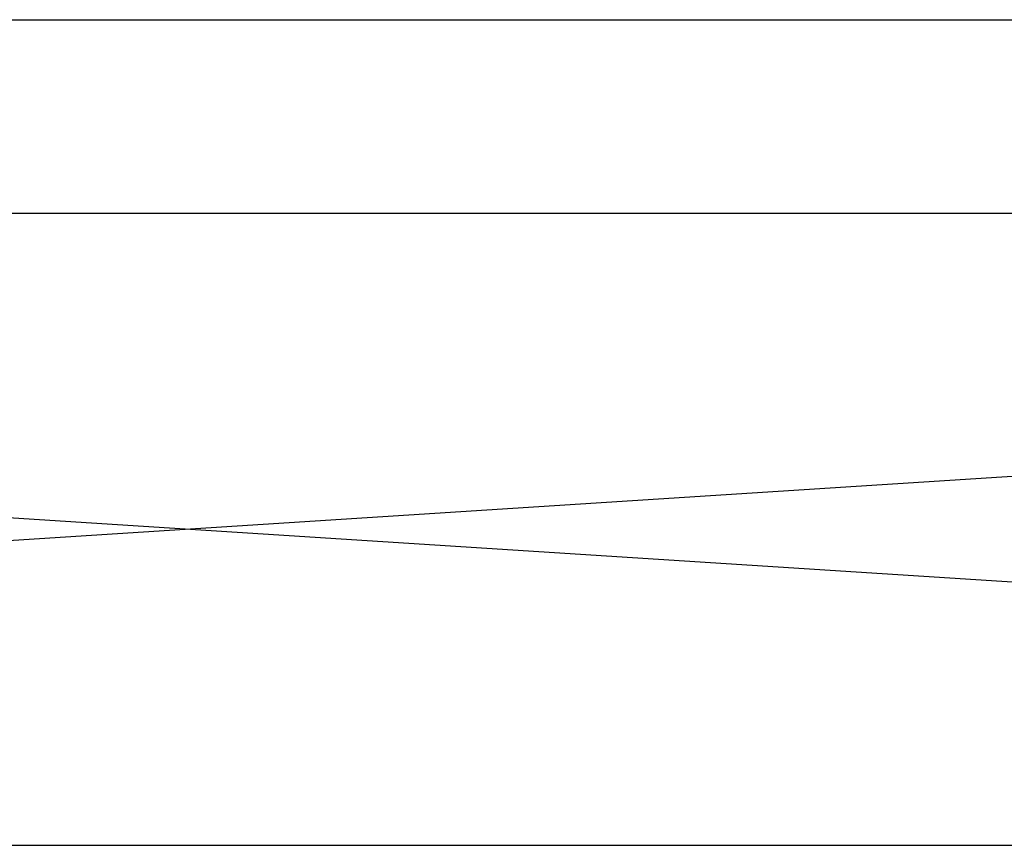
# Model space of a CAD drawing. Header units: metres. Extents: x -8 to 484, y -254 to 116.
# Tile 4 of 172: x 137 to 159, y -115 to -97. Entities that reach past the tile are written whole.
import ezdxf

# ---------------------------------------------------------------- set-up
doc = ezdxf.new("R2010")
doc.units = ezdxf.units.M
doc.layers.add('GTU_A_Hilfslayer', color=3, linetype='Continuous', plot=False)

msp = doc.modelspace()

# ---------------------------------------------------------------- linework, layer by layer
at = {"layer": 'GTU_A_Hilfslayer', "linetype": 'Continuous', "flags": 128}
for points in [[(28.5, -96.75), (252.349, -96.75)], [(28.5, -101.139), (252.349, -101.139)], [(28.5, -101.139), (252.349, -115.489)], [(252.349, -101.139), (28.5, -115.489)], [(28.5, -115.489), (252.349, -115.489)]]:
    msp.add_lwpolyline(points, dxfattribs=at)

doc.saveas('drawing.dxf')
